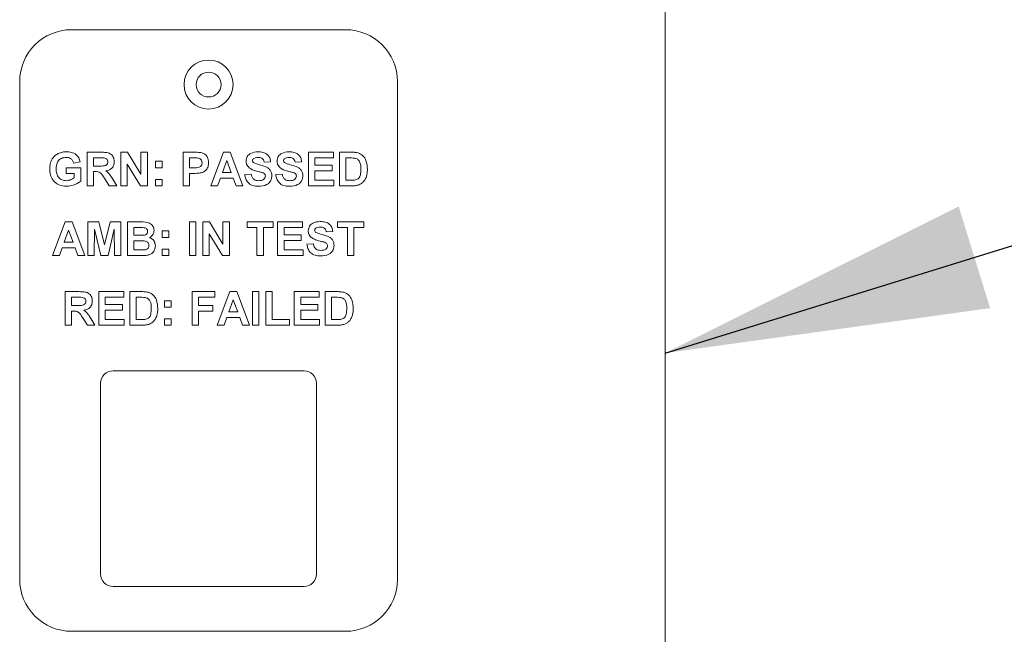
# Paper-space layout '3' of a CAD drawing. Header units: inches. Extents: x 1 to 109, y 1 to 85.
# Tile 88 of 109: x 57.59 to 59.56, y 52.27 to 53.5. Entities that reach past the tile are written whole.
import ezdxf

# ---------------------------------------------------------------- set-up
doc = ezdxf.new("R2010")
doc.units = ezdxf.units.IN
doc.header["$MEASUREMENT"] = 0
doc.styles.get("Standard").update_dxf_attribs({"font": 'GOTHIC.TTF'})
doc.dimstyles.new('SLDDIMSTYLE2', dxfattribs={"dimtxt": 0, "dimasz": 0.65, "dimexe": 0, "dimexo": 0.0625, "dimgap": 0, "dimtad": 0, "dimtih": 1, "dimtoh": 1, "dimdec": 0, "dimrnd": 1e-09, "dimzin": 0, "dimdsep": 46, "dimtxsty": 'STANDARD', "dimsah": 1, "dimcen": 0.09, "dimadec": 0, "dimazin": 0, "dimtfac": 0.65, "dimtdec": 0, "dimtofl": 0, "dimtmove": 0, "dimatfit": 3, "dimfxl": 1, "dimfrac": 2, "dimtolj": 1, "dimtzin": 0, "dimarcsym": 0})

psp = doc.layouts.new('3')

# ---------------------------------------------------------------- linework, layer by layer
at = {"color": 7, "linetype": 'Continuous', "lineweight": 15, "ltscale": 5}
for p, q in [((58.8821, 50.3595), (58.882, 55.1412)), ((58.2404, 53.4847), (57.6904, 53.4847)), ((57.5862, 53.3805), (57.5862, 52.3805)), ((58.3445, 52.3805), (58.3445, 53.3805)), ((57.7217, 53.1711), (57.7217, 53.2385)), ((57.7217, 53.2385), (57.7499, 53.2385)), ((57.7891, 53.2385), (57.8026, 53.2385)), ((57.7891, 53.1711), (57.7891, 53.2385)), ((57.8026, 53.2385), (57.8297, 53.1942)), ((57.8297, 53.1942), (57.8297, 53.2385)), ((57.8297, 53.2385), (57.8426, 53.2385)), ((57.8426, 53.2385), (57.8426, 53.1711)), ((57.9144, 53.2385), (57.9359, 53.2385)), ((57.9144, 53.1711), (57.9144, 53.2385)), ((57.9697, 53.1711), (57.9952, 53.2385)), ((57.9952, 53.2385), (58.0089, 53.2385)), ((58.0089, 53.2385), (58.0345, 53.1711)), ((58.1659, 53.1711), (58.1659, 53.2385)), ((58.1659, 53.2385), (58.216, 53.2385)), ((58.216, 53.2385), (58.216, 53.2272)), ((58.2281, 53.2385), (58.2528, 53.2385)), ((58.2281, 53.1711), (58.2281, 53.2385)), ((57.7078, 53.2195), (57.6949, 53.2169)), ((57.7456, 53.2272), (57.7346, 53.2272)), ((57.7346, 53.2272), (57.7346, 53.2108)), ((57.8287, 53.1711), (57.802, 53.2147)), ((57.802, 53.2147), (57.802, 53.1711)), ((57.8591, 53.2203), (57.872, 53.2203)), ((57.8591, 53.2074), (57.8591, 53.2203)), ((57.872, 53.2203), (57.872, 53.2074)), ((57.9273, 53.2272), (57.9273, 53.2074)), ((57.9342, 53.2272), (57.9273, 53.2272)), ((58.0021, 53.2221), (57.9933, 53.1979)), ((58.011, 53.1979), (58.0021, 53.2221)), ((58.0898, 53.2195), (58.0769, 53.2186)), ((58.152, 53.2195), (58.1391, 53.2186)), ((58.216, 53.2272), (58.1788, 53.2272)), ((58.1788, 53.2272), (58.1788, 53.2126)), ((58.2475, 53.2272), (58.2411, 53.2272)), ((58.2411, 53.2272), (58.2411, 53.1823)), ((57.6793, 53.1961), (57.6793, 53.2074)), ((57.6793, 53.2074), (57.7087, 53.2074)), ((57.6957, 53.1961), (57.6793, 53.1961)), ((57.6957, 53.1873), (57.6957, 53.1961)), ((57.7087, 53.2074), (57.7087, 53.1803)), ((57.7346, 53.2108), (57.7451, 53.2108)), ((57.7375, 53.1996), (57.7346, 53.1996)), ((57.7346, 53.1996), (57.7346, 53.1711)), ((57.872, 53.2074), (57.8591, 53.2074)), ((57.9273, 53.2074), (57.9351, 53.2074)), ((57.9362, 53.1961), (57.9273, 53.1961)), ((57.9273, 53.1961), (57.9273, 53.1711)), ((57.9933, 53.1979), (58.011, 53.1979)), ((58.038, 53.1935), (58.0509, 53.1944)), ((58.1002, 53.1935), (58.1132, 53.1944)), ((58.1788, 53.2126), (58.2134, 53.2126)), ((58.2134, 53.2013), (58.1788, 53.2013)), ((58.1788, 53.2013), (58.1788, 53.1823)), ((58.2134, 53.2126), (58.2134, 53.2013)), ((57.7661, 53.1711), (57.7565, 53.1864)), ((57.7731, 53.1844), (57.7813, 53.1711)), ((57.8591, 53.1711), (57.8591, 53.184)), ((57.8591, 53.184), (57.872, 53.184)), ((57.872, 53.184), (57.872, 53.1711)), ((57.9892, 53.1866), (57.9835, 53.1711)), ((58.0151, 53.1866), (57.9892, 53.1866)), ((58.0208, 53.1711), (58.0151, 53.1866)), ((58.1788, 53.1823), (58.2169, 53.1823)), ((58.2169, 53.1823), (58.2169, 53.1711)), ((58.2411, 53.1823), (58.2517, 53.1823)), ((57.7346, 53.1711), (57.7217, 53.1711)), ((57.7813, 53.1711), (57.7661, 53.1711)), ((57.802, 53.1711), (57.7891, 53.1711)), ((57.8426, 53.1711), (57.8287, 53.1711)), ((57.872, 53.1711), (57.8591, 53.1711)), ((57.9273, 53.1711), (57.9144, 53.1711)), ((57.9835, 53.1711), (57.9697, 53.1711)), ((58.0345, 53.1711), (58.0208, 53.1711)), ((58.2169, 53.1711), (58.1659, 53.1711)), ((58.2535, 53.1711), (58.2281, 53.1711)), ((57.6521, 53.0311), (57.6776, 53.0985)), ((57.6776, 53.0985), (57.6913, 53.0985)), ((57.6913, 53.0985), (57.7169, 53.0311)), ((57.723, 53.0311), (57.723, 53.0985)), ((57.723, 53.0985), (57.7449, 53.0985)), ((57.7449, 53.0985), (57.7562, 53.0525)), ((57.7562, 53.0525), (57.7676, 53.0985)), ((57.7676, 53.0985), (57.7895, 53.0985)), ((57.7895, 53.0985), (57.7895, 53.0311)), ((57.8025, 53.0985), (57.8296, 53.0985)), ((57.8025, 53.0311), (57.8025, 53.0985)), ((57.9269, 53.0311), (57.9269, 53.0985)), ((57.9269, 53.0985), (57.9399, 53.0985)), ((57.9399, 53.0985), (57.9399, 53.0311)), ((57.9537, 53.0311), (57.9537, 53.0985)), ((57.9537, 53.0985), (57.9672, 53.0985)), ((57.9672, 53.0985), (57.9943, 53.0542)), ((57.9943, 53.0542), (57.9943, 53.0985)), ((57.9943, 53.0985), (58.0073, 53.0985)), ((58.0073, 53.0985), (58.0073, 53.0311)), ((58.0427, 53.0985), (58.0954, 53.0985)), ((58.0427, 53.0873), (58.0427, 53.0985)), ((58.0954, 53.0985), (58.0954, 53.0873)), ((58.1041, 53.0311), (58.1041, 53.0985)), ((58.1041, 53.0985), (58.1542, 53.0985)), ((58.1542, 53.0985), (58.1542, 53.0873)), ((58.2242, 53.0873), (58.2242, 53.0985)), ((58.2242, 53.0985), (58.2769, 53.0985)), ((58.2769, 53.0985), (58.2769, 53.0873)), ((57.6845, 53.0821), (57.6757, 53.0579)), ((57.6934, 53.0579), (57.6845, 53.0821)), ((57.7363, 53.0842), (57.7359, 53.0311)), ((57.749, 53.0311), (57.7363, 53.0842)), ((57.7761, 53.0842), (57.7635, 53.0311)), ((57.7765, 53.0311), (57.7761, 53.0842)), ((57.8236, 53.0873), (57.8154, 53.0873)), ((57.8154, 53.0873), (57.8154, 53.0717)), ((57.8725, 53.0804), (57.8854, 53.0804)), ((57.8725, 53.0674), (57.8725, 53.0804)), ((57.8854, 53.0804), (57.8854, 53.0674)), ((58.0626, 53.0873), (58.0427, 53.0873)), ((58.0626, 53.0311), (58.0626, 53.0873)), ((58.0954, 53.0873), (58.0756, 53.0873)), ((58.0756, 53.0873), (58.0756, 53.0311)), ((58.1542, 53.0873), (58.117, 53.0873)), ((58.117, 53.0873), (58.117, 53.0726)), ((58.2147, 53.0795), (58.2017, 53.0786)), ((58.2441, 53.0873), (58.2242, 53.0873)), ((58.2441, 53.0311), (58.2441, 53.0873)), ((58.257, 53.0873), (58.257, 53.0311)), ((58.2769, 53.0873), (58.257, 53.0873)), ((57.6757, 53.0579), (57.6934, 53.0579)), ((57.8154, 53.0717), (57.8248, 53.0717)), ((57.827, 53.0605), (57.8154, 53.0605)), ((57.8154, 53.0605), (57.8154, 53.0423)), ((57.8854, 53.0674), (57.8725, 53.0674)), ((57.9933, 53.0311), (57.9667, 53.0747)), ((57.9667, 53.0747), (57.9667, 53.0311)), ((58.117, 53.0726), (58.1516, 53.0726)), ((58.1516, 53.0613), (58.117, 53.0613)), ((58.117, 53.0613), (58.117, 53.0423)), ((58.1516, 53.0726), (58.1516, 53.0613)), ((57.6716, 53.0467), (57.6659, 53.0311)), ((57.6975, 53.0467), (57.6716, 53.0467)), ((57.7032, 53.0311), (57.6975, 53.0467)), ((57.8154, 53.0423), (57.8287, 53.0423)), ((57.8725, 53.0441), (57.8854, 53.0441)), ((57.8725, 53.0311), (57.8725, 53.0441)), ((57.8854, 53.0441), (57.8854, 53.0311)), ((58.117, 53.0423), (58.1551, 53.0423)), ((58.1551, 53.0423), (58.1551, 53.0311)), ((58.1628, 53.0536), (58.1758, 53.0544)), ((57.6659, 53.0311), (57.6521, 53.0311)), ((57.7169, 53.0311), (57.7032, 53.0311)), ((57.7359, 53.0311), (57.723, 53.0311)), ((57.7635, 53.0311), (57.749, 53.0311)), ((57.7895, 53.0311), (57.7765, 53.0311)), ((57.8253, 53.0311), (57.8025, 53.0311)), ((57.8854, 53.0311), (57.8725, 53.0311)), ((57.9399, 53.0311), (57.9269, 53.0311)), ((57.9667, 53.0311), (57.9537, 53.0311)), ((58.0073, 53.0311), (57.9933, 53.0311)), ((58.0756, 53.0311), (58.0626, 53.0311)), ((58.1551, 53.0311), (58.1041, 53.0311)), ((58.257, 53.0311), (58.2441, 53.0311)), ((57.6776, 52.8911), (57.6776, 52.9585)), ((57.6776, 52.9585), (57.7059, 52.9585)), ((57.745, 52.8911), (57.745, 52.9585)), ((57.745, 52.9585), (57.7951, 52.9585)), ((57.7951, 52.9585), (57.7951, 52.9473)), ((57.8072, 52.9585), (57.8319, 52.9585)), ((57.8072, 52.8911), (57.8072, 52.9585)), ((57.9325, 52.8911), (57.9325, 52.9585)), ((57.9325, 52.9585), (57.9783, 52.9585)), ((57.9783, 52.9585), (57.9783, 52.9473)), ((57.9827, 52.8911), (58.0081, 52.9585)), ((58.0081, 52.9585), (58.0219, 52.9585)), ((58.0219, 52.9585), (58.0475, 52.8911)), ((58.0535, 52.8911), (58.0535, 52.9585)), ((58.0535, 52.9585), (58.0665, 52.9585)), ((58.0665, 52.9585), (58.0665, 52.8911)), ((58.0803, 52.8911), (58.0803, 52.9585)), ((58.0803, 52.9585), (58.0933, 52.9585)), ((58.0933, 52.9585), (58.0933, 52.9024)), ((58.1374, 52.8911), (58.1374, 52.9585)), ((58.1374, 52.9585), (58.1875, 52.9585)), ((58.1875, 52.9585), (58.1875, 52.9473)), ((58.1996, 52.9585), (58.2243, 52.9585)), ((58.1996, 52.8911), (58.1996, 52.9585)), ((57.7016, 52.9473), (57.6905, 52.9473)), ((57.6905, 52.9473), (57.6905, 52.9309)), ((57.7951, 52.9473), (57.758, 52.9473)), ((57.758, 52.9473), (57.758, 52.9326)), ((57.8266, 52.9473), (57.8202, 52.9473)), ((57.8202, 52.9473), (57.8202, 52.9024)), ((57.8772, 52.9274), (57.8772, 52.9404)), ((57.8772, 52.9404), (57.8902, 52.9404)), ((57.8902, 52.9404), (57.8902, 52.9274)), ((57.9783, 52.9473), (57.9455, 52.9473)), ((57.9455, 52.9473), (57.9455, 52.9309)), ((58.0151, 52.9421), (58.0062, 52.9179)), ((58.0239, 52.9179), (58.0151, 52.9421)), ((58.1503, 52.9473), (58.1503, 52.9326)), ((58.1875, 52.9473), (58.1503, 52.9473)), ((58.219, 52.9473), (58.2125, 52.9473)), ((58.2125, 52.9473), (58.2125, 52.9024)), ((57.6905, 52.9309), (57.701, 52.9309)), ((57.6934, 52.9196), (57.6905, 52.9196)), ((57.6905, 52.9196), (57.6905, 52.8911)), ((57.758, 52.9326), (57.7925, 52.9326)), ((57.7925, 52.9214), (57.758, 52.9214)), ((57.758, 52.9214), (57.758, 52.9024)), ((57.7925, 52.9326), (57.7925, 52.9214)), ((57.8902, 52.9274), (57.8772, 52.9274)), ((57.9455, 52.9309), (57.974, 52.9309)), ((57.974, 52.9196), (57.9455, 52.9196)), ((57.9455, 52.9196), (57.9455, 52.8911)), ((57.974, 52.9309), (57.974, 52.9196)), ((58.0062, 52.9179), (58.0239, 52.9179)), ((58.1503, 52.9326), (58.1849, 52.9326)), ((58.1849, 52.9214), (58.1503, 52.9214)), ((58.1503, 52.9214), (58.1503, 52.9024)), ((58.1849, 52.9326), (58.1849, 52.9214)), ((57.7221, 52.8911), (57.7125, 52.9064)), ((57.729, 52.9045), (57.7372, 52.8911)), ((57.758, 52.9024), (57.796, 52.9024)), ((57.796, 52.9024), (57.796, 52.8911)), ((57.8202, 52.9024), (57.8308, 52.9024)), ((57.8772, 52.8911), (57.8772, 52.9041)), ((57.8772, 52.9041), (57.8902, 52.9041)), ((57.8902, 52.9041), (57.8902, 52.8911)), ((58.0022, 52.9067), (57.9965, 52.8911)), ((58.028, 52.9067), (58.0022, 52.9067)), ((58.0337, 52.8911), (58.028, 52.9067)), ((58.0933, 52.9024), (58.1278, 52.9024)), ((58.1278, 52.9024), (58.1278, 52.8911)), ((58.1503, 52.9024), (58.1883, 52.9024)), ((58.1883, 52.9024), (58.1883, 52.8911)), ((58.2125, 52.9024), (58.2232, 52.9024)), ((57.6905, 52.8911), (57.6776, 52.8911)), ((57.7372, 52.8911), (57.7221, 52.8911)), ((57.796, 52.8911), (57.745, 52.8911)), ((57.8327, 52.8911), (57.8072, 52.8911)), ((57.8902, 52.8911), (57.8772, 52.8911)), ((57.9455, 52.8911), (57.9325, 52.8911)), ((57.9965, 52.8911), (57.9827, 52.8911)), ((58.0475, 52.8911), (58.0337, 52.8911)), ((58.0665, 52.8911), (58.0535, 52.8911)), ((58.1278, 52.8911), (58.0803, 52.8911)), ((58.1883, 52.8911), (58.1374, 52.8911)), ((58.225, 52.8911), (58.1996, 52.8911)), ((58.157, 52.7996), (57.7737, 52.7996)), ((57.7487, 52.7746), (57.7487, 52.3912)), ((58.182, 52.3912), (58.182, 52.7746)), ((57.7737, 52.3662), (58.157, 52.3662)), ((57.6904, 52.2764), (58.2404, 52.2764))]:
    psp.add_line(p, q, dxfattribs=at)
at = {"color": 7, "linetype": 'Continuous', "lineweight": 15, "ltscale": 25}
for radius in [0.0492, 0.025]:
    psp.add_circle((57.9654, 53.3745), radius, dxfattribs=at)
for centre, radius, start, end in [((57.6904, 53.3805), 0.1042, 90.0008, 180.0004), ((58.2404, 53.3805), 0.1042, 0.0008, 90.0008), ((57.7737, 52.7746), 0.025, 90.0004, 180.0004), ((58.157, 52.7746), 0.025, 0.0004, 90.0004), ((57.7737, 52.3912), 0.025, 180.0004, 270.0004), ((58.157, 52.3912), 0.025, 270.0004, 0.0004), ((57.6904, 52.3805), 0.1042, 180.0004, 270.0008), ((58.2404, 52.3805), 0.1042, 270.0008, 0.0008)]:
    psp.add_arc(centre, radius, start, end, dxfattribs=at)
at = {"color": 7, "linetype": 'Continuous', "lineweight": 15, "ltscale": 5}
for points, knots in [([(57.6465, 53.205), (57.6467, 53.2085), (57.6471, 53.2155), (57.6509, 53.2246), (57.6565, 53.2317), (57.6612, 53.2346), (57.6636, 53.236)], [0, 0, 0, 0, 0.280148, 0.5599794, 0.7799563, 1, 1, 1, 1]), ([(57.6636, 53.236), (57.6664, 53.2371), (57.6716, 53.2391), (57.6771, 53.2393), (57.6795, 53.2393)], [0, 0, 0, 0, 0.559259, 1, 1, 1, 1]), ([(57.6795, 53.2393), (57.6831, 53.2392), (57.6901, 53.2388), (57.6993, 53.2346), (57.7054, 53.2275), (57.707, 53.2221), (57.7078, 53.2195)], [0, 0, 0, 0, 0.280676, 0.559864, 0.779763, 1, 1, 1, 1]), ([(57.7499, 53.2385), (57.753, 53.2384), (57.7591, 53.2383), (57.7669, 53.2367), (57.7717, 53.2327), (57.7752, 53.2275), (57.7757, 53.2229), (57.7761, 53.2198)], [0, 0, 0, 0, 0.251132, 0.500533, 0.625736, 0.751042, 1, 1, 1, 1]), ([(57.9359, 53.2385), (57.9389, 53.2385), (57.9443, 53.2385), (57.9496, 53.2378), (57.9519, 53.2375)], [0, 0, 0, 0, 0.560333, 1, 1, 1, 1]), ([(57.9519, 53.2375), (57.9542, 53.2365), (57.9587, 53.2347), (57.9644, 53.2277), (57.965, 53.2214), (57.9654, 53.2176)], [0, 0, 0, 0, 0.28008, 0.560807, 1, 1, 1, 1]), ([(58.0406, 53.2207), (58.0411, 53.2239), (58.0421, 53.2303), (58.0512, 53.2383), (58.0595, 53.239), (58.0646, 53.2393)], [0, 0, 0, 0, 0.279736, 0.559369, 1, 1, 1, 1]), ([(58.0646, 53.2393), (58.068, 53.2392), (58.0747, 53.2389), (58.0835, 53.2347), (58.0889, 53.2274), (58.0895, 53.2221), (58.0898, 53.2195)], [0, 0, 0, 0, 0.281008, 0.560087, 0.779811, 1, 1, 1, 1]), ([(58.1028, 53.2207), (58.1033, 53.2239), (58.1043, 53.2303), (58.1135, 53.2383), (58.1217, 53.239), (58.1268, 53.2393)], [0, 0, 0, 0, 0.279751, 0.559351, 1, 1, 1, 1]), ([(58.1268, 53.2393), (58.1302, 53.2392), (58.1369, 53.2389), (58.1457, 53.2347), (58.1511, 53.2274), (58.1517, 53.2221), (58.152, 53.2195)], [0, 0, 0, 0, 0.281013, 0.560117, 0.779842, 1, 1, 1, 1]), ([(58.2528, 53.2385), (58.2552, 53.2385), (58.2595, 53.2384), (58.2637, 53.2376), (58.2656, 53.2372)], [0, 0, 0, 0, 0.5602781, 1, 1, 1, 1]), ([(58.2656, 53.2372), (58.2691, 53.2356), (58.276, 53.2323), (58.2833, 53.22), (58.2839, 53.2101), (58.2843, 53.2041)], [0, 0, 0, 0, 0.279087, 0.559348, 1, 1, 1, 1]), ([(57.6793, 53.2281), (57.6761, 53.2278), (57.6697, 53.2272), (57.6627, 53.2209), (57.6598, 53.2131), (57.6595, 53.2081), (57.6594, 53.2056)], [0, 0, 0, 0, 0.279818, 0.558339, 0.778826, 1, 1, 1, 1]), ([(57.6949, 53.2169), (57.6942, 53.2187), (57.6928, 53.2223), (57.6886, 53.226), (57.6839, 53.2279), (57.6809, 53.228), (57.6793, 53.2281)], [0, 0, 0, 0, 0.279819, 0.559266, 0.779477, 1, 1, 1, 1]), ([(57.7451, 53.2108), (57.7489, 53.2107), (57.7536, 53.2105), (57.7592, 53.212), (57.7615, 53.2138), (57.763, 53.2163), (57.7631, 53.2183), (57.7631, 53.2192)], [0, 0, 0, 0, 0.500908, 0.625688, 0.750343, 0.875022, 1, 1, 1, 1]), ([(57.7559, 53.227), (57.754, 53.2271), (57.7506, 53.2273), (57.7472, 53.2272), (57.7456, 53.2272)], [0, 0, 0, 0, 0.559886, 1, 1, 1, 1]), ([(57.7631, 53.2192), (57.763, 53.2203), (57.7629, 53.2225), (57.7604, 53.2258), (57.7576, 53.2266), (57.7559, 53.227)], [0, 0, 0, 0, 0.281037, 0.561301, 1, 1, 1, 1]), ([(57.7761, 53.2198), (57.7759, 53.2172), (57.7754, 53.212), (57.7711, 53.2059), (57.7652, 53.2025), (57.7612, 53.2017), (57.7592, 53.2013)], [0, 0, 0, 0, 0.279955, 0.558963, 0.779168, 1, 1, 1, 1]), ([(57.9444, 53.2268), (57.9425, 53.2269), (57.9391, 53.2273), (57.9357, 53.2272), (57.9342, 53.2272)], [0, 0, 0, 0, 0.5598786, 1, 1, 1, 1]), ([(57.9351, 53.2074), (57.939, 53.2072), (57.9439, 53.207), (57.949, 53.2098), (57.951, 53.2119), (57.9522, 53.2145), (57.9523, 53.2164), (57.9524, 53.2174)], [0, 0, 0, 0, 0.499676, 0.624843, 0.749826, 0.874899, 1, 1, 1, 1]), ([(57.9524, 53.2174), (57.9523, 53.2186), (57.9521, 53.2212), (57.95, 53.2241), (57.9473, 53.226), (57.9454, 53.2265), (57.9444, 53.2268)], [0, 0, 0, 0, 0.279883, 0.559021, 0.779394, 1, 1, 1, 1]), ([(57.9654, 53.2176), (57.9652, 53.215), (57.9649, 53.2098), (57.9612, 53.2034), (57.9561, 53.1991), (57.9523, 53.1978), (57.9503, 53.1971)], [0, 0, 0, 0, 0.28029, 0.559875, 0.779927, 1, 1, 1, 1]), ([(58.0468, 53.2073), (58.0448, 53.2094), (58.0412, 53.2133), (58.0408, 53.2184), (58.0406, 53.2207)], [0, 0, 0, 0, 0.559269, 1, 1, 1, 1]), ([(58.0556, 53.2257), (58.055, 53.2251), (58.0537, 53.224), (58.0536, 53.2223), (58.0535, 53.2216)], [0, 0, 0, 0, 0.558822, 1, 1, 1, 1]), ([(58.0535, 53.2216), (58.0536, 53.2208), (58.0539, 53.2192), (58.055, 53.2181), (58.0555, 53.2176)], [0, 0, 0, 0, 0.558359, 1, 1, 1, 1]), ([(58.0555, 53.2176), (58.0594, 53.2161), (58.067, 53.213), (58.0772, 53.2109), (58.0848, 53.2073), (58.0893, 53.2029), (58.0921, 53.1971), (58.0923, 53.193), (58.0924, 53.1909)], [0, 0, 0, 0, 0.2494252, 0.5000464, 0.6251949, 0.7501371, 0.874915, 1, 1, 1, 1]), ([(58.0647, 53.2281), (58.0629, 53.2281), (58.0597, 53.228), (58.0569, 53.2264), (58.0556, 53.2257)], [0, 0, 0, 0, 0.56048, 1, 1, 1, 1]), ([(58.0769, 53.2186), (58.0765, 53.2202), (58.0758, 53.2233), (58.0716, 53.2278), (58.0673, 53.228), (58.0647, 53.2281)], [0, 0, 0, 0, 0.281509, 0.560293, 1, 1, 1, 1]), ([(58.109, 53.2073), (58.107, 53.2094), (58.1035, 53.2133), (58.103, 53.2184), (58.1028, 53.2207)], [0, 0, 0, 0, 0.559285, 1, 1, 1, 1]), ([(58.1179, 53.2257), (58.1172, 53.2251), (58.116, 53.224), (58.1158, 53.2223), (58.1157, 53.2216)], [0, 0, 0, 0, 0.5587094, 1, 1, 1, 1]), ([(58.1157, 53.2216), (58.1159, 53.2208), (58.1161, 53.2192), (58.1172, 53.2181), (58.1177, 53.2176)], [0, 0, 0, 0, 0.558461, 1, 1, 1, 1]), ([(58.1177, 53.2176), (58.1216, 53.2161), (58.1293, 53.213), (58.1394, 53.2109), (58.147, 53.2073), (58.1515, 53.2029), (58.1543, 53.1971), (58.1545, 53.193), (58.1546, 53.1909)], [0, 0, 0, 0, 0.249425, 0.500059, 0.625207, 0.750149, 0.874918, 1, 1, 1, 1]), ([(58.127, 53.2281), (58.1252, 53.2281), (58.1219, 53.228), (58.1191, 53.2264), (58.1179, 53.2257)], [0, 0, 0, 0, 0.560549, 1, 1, 1, 1]), ([(58.1391, 53.2186), (58.1387, 53.2202), (58.138, 53.2233), (58.1338, 53.2278), (58.1296, 53.228), (58.127, 53.2281)], [0, 0, 0, 0, 0.281512, 0.560316, 1, 1, 1, 1]), ([(58.2592, 53.2266), (58.257, 53.2268), (58.2531, 53.2273), (58.2492, 53.2273), (58.2475, 53.2272)], [0, 0, 0, 0, 0.559723, 1, 1, 1, 1]), ([(58.2713, 53.2048), (58.2712, 53.21), (58.271, 53.2173), (58.265, 53.2248), (58.2611, 53.226), (58.2592, 53.2266)], [0, 0, 0, 0, 0.559411, 0.779517, 1, 1, 1, 1]), ([(57.6802, 53.1702), (57.6751, 53.1707), (57.6649, 53.1716), (57.653, 53.1808), (57.6474, 53.193), (57.6468, 53.201), (57.6465, 53.205)], [0, 0, 0, 0, 0.280092, 0.558744, 0.779188, 1, 1, 1, 1]), ([(57.6594, 53.2056), (57.6596, 53.2022), (57.6599, 53.1956), (57.6642, 53.1871), (57.6715, 53.1821), (57.6767, 53.1817), (57.6793, 53.1814)], [0, 0, 0, 0, 0.281039, 0.560022, 0.779768, 1, 1, 1, 1]), ([(57.7565, 53.1864), (57.7541, 53.1905), (57.7507, 53.1961), (57.743, 53.1996), (57.7393, 53.1996), (57.7375, 53.1996)], [0, 0, 0, 0, 0.560986, 0.779315, 1, 1, 1, 1]), ([(57.7592, 53.2013), (57.7624, 53.1986), (57.7681, 53.1938), (57.7716, 53.1873), (57.7731, 53.1844)], [0, 0, 0, 0, 0.558186, 1, 1, 1, 1]), ([(57.9503, 53.1971), (57.9477, 53.1968), (57.943, 53.1961), (57.9383, 53.1961), (57.9362, 53.1961)], [0, 0, 0, 0, 0.559831, 1, 1, 1, 1]), ([(58.0622, 53.2007), (58.0591, 53.2014), (58.0536, 53.2028), (58.0489, 53.2059), (58.0468, 53.2073)], [0, 0, 0, 0, 0.560759, 1, 1, 1, 1]), ([(58.0509, 53.1944), (58.0514, 53.1924), (58.0524, 53.1884), (58.0561, 53.1838), (58.0611, 53.1817), (58.0643, 53.1815), (58.0659, 53.1814)], [0, 0, 0, 0, 0.280594, 0.559115, 0.779254, 1, 1, 1, 1]), ([(58.0731, 53.1977), (58.0711, 53.1983), (58.0675, 53.1994), (58.0638, 53.2003), (58.0622, 53.2007)], [0, 0, 0, 0, 0.559947, 1, 1, 1, 1]), ([(58.0794, 53.1907), (58.0793, 53.1917), (58.0792, 53.1936), (58.0768, 53.1963), (58.0745, 53.1972), (58.0731, 53.1977)], [0, 0, 0, 0, 0.279748, 0.559022, 1, 1, 1, 1]), ([(58.1244, 53.2007), (58.1213, 53.2014), (58.1158, 53.2028), (58.1111, 53.2059), (58.109, 53.2073)], [0, 0, 0, 0, 0.560783, 1, 1, 1, 1]), ([(58.1132, 53.1944), (58.1136, 53.1924), (58.1146, 53.1884), (58.1184, 53.1838), (58.1233, 53.1817), (58.1266, 53.1815), (58.1282, 53.1814)], [0, 0, 0, 0, 0.280583, 0.55917, 0.779252, 1, 1, 1, 1]), ([(58.1354, 53.1977), (58.1333, 53.1983), (58.1297, 53.1994), (58.126, 53.2003), (58.1244, 53.2007)], [0, 0, 0, 0, 0.55991, 1, 1, 1, 1]), ([(58.1417, 53.1907), (58.1416, 53.1917), (58.1414, 53.1936), (58.139, 53.1963), (58.1367, 53.1972), (58.1354, 53.1977)], [0, 0, 0, 0, 0.279811, 0.559115, 1, 1, 1, 1]), ([(58.2604, 53.183), (58.2628, 53.1839), (58.2676, 53.1857), (58.271, 53.1946), (58.2712, 53.2009), (58.2713, 53.2048)], [0, 0, 0, 0, 0.27817, 0.558022, 1, 1, 1, 1]), ([(58.2843, 53.2041), (58.2842, 53.2014), (58.2841, 53.1965), (58.2828, 53.1919), (58.2822, 53.1898)], [0, 0, 0, 0, 0.560093, 1, 1, 1, 1]), ([(57.6793, 53.1814), (57.6826, 53.1819), (57.6886, 53.1826), (57.6935, 53.1859), (57.6957, 53.1873)], [0, 0, 0, 0, 0.559073, 1, 1, 1, 1]), ([(57.7087, 53.1803), (57.7038, 53.1771), (57.6951, 53.1714), (57.6848, 53.1706), (57.6802, 53.1702)], [0, 0, 0, 0, 0.5589411, 1, 1, 1, 1]), ([(58.0656, 53.1702), (58.0618, 53.1704), (58.0542, 53.1708), (58.0447, 53.1763), (58.0395, 53.1848), (58.0385, 53.1906), (58.038, 53.1935)], [0, 0, 0, 0, 0.28071, 0.559336, 0.779311, 1, 1, 1, 1]), ([(58.0924, 53.1909), (58.0922, 53.1885), (58.0916, 53.1838), (58.0878, 53.1775), (58.0795, 53.1711), (58.0713, 53.1706), (58.0656, 53.1702)], [0, 0, 0, 0, 0.186974, 0.374018, 0.560967, 1, 1, 1, 1]), ([(58.0659, 53.1814), (58.0677, 53.1815), (58.0711, 53.1816), (58.0756, 53.1835), (58.0788, 53.1867), (58.0792, 53.1894), (58.0794, 53.1907)], [0, 0, 0, 0, 0.281242, 0.561026, 0.781109, 1, 1, 1, 1]), ([(58.1278, 53.1702), (58.124, 53.1704), (58.1165, 53.1708), (58.1069, 53.1763), (58.1017, 53.1848), (58.1007, 53.1906), (58.1002, 53.1935)], [0, 0, 0, 0, 0.28071, 0.559349, 0.779311, 1, 1, 1, 1]), ([(58.1546, 53.1909), (58.1544, 53.1885), (58.1539, 53.1838), (58.1501, 53.1775), (58.1417, 53.1711), (58.1335, 53.1706), (58.1278, 53.1702)], [0, 0, 0, 0, 0.186968, 0.373995, 0.560954, 1, 1, 1, 1]), ([(58.1282, 53.1814), (58.1299, 53.1815), (58.1333, 53.1817), (58.1378, 53.1835), (58.141, 53.1867), (58.1415, 53.1894), (58.1417, 53.1907)], [0, 0, 0, 0, 0.2812376, 0.5609961, 0.7811122, 1, 1, 1, 1]), ([(58.2517, 53.1823), (58.2533, 53.1823), (58.2562, 53.1823), (58.2591, 53.1828), (58.2604, 53.183)], [0, 0, 0, 0, 0.560167, 1, 1, 1, 1]), ([(58.275, 53.1779), (58.2734, 53.1766), (58.2705, 53.1743), (58.2671, 53.173), (58.2655, 53.1725)], [0, 0, 0, 0, 0.559411, 1, 1, 1, 1]), ([(58.2822, 53.1898), (58.2813, 53.1873), (58.2795, 53.1829), (58.2764, 53.1794), (58.275, 53.1779)], [0, 0, 0, 0, 0.5600163, 1, 1, 1, 1]), ([(58.2655, 53.1725), (58.2633, 53.172), (58.2594, 53.1711), (58.2553, 53.1711), (58.2535, 53.1711)], [0, 0, 0, 0, 0.559532, 1, 1, 1, 1]), ([(57.8296, 53.0985), (57.8358, 53.0987), (57.8451, 53.0989), (57.8531, 53.0914), (57.8557, 53.086), (57.8559, 53.083), (57.856, 53.0815)], [0, 0, 0, 0, 0.499363, 0.748642, 0.874275, 1, 1, 1, 1]), ([(58.1654, 53.0808), (58.166, 53.0839), (58.167, 53.0903), (58.1761, 53.0984), (58.1844, 53.099), (58.1895, 53.0994)], [0, 0, 0, 0, 0.279747, 0.559385, 1, 1, 1, 1]), ([(58.1895, 53.0994), (58.1928, 53.0992), (58.1996, 53.0989), (58.2084, 53.0947), (58.2137, 53.0875), (58.2144, 53.0822), (58.2147, 53.0795)], [0, 0, 0, 0, 0.28103, 0.5601, 0.779818, 1, 1, 1, 1]), ([(57.8359, 53.087), (57.8336, 53.0871), (57.8295, 53.0873), (57.8254, 53.0873), (57.8236, 53.0873)], [0, 0, 0, 0, 0.559898, 1, 1, 1, 1]), ([(57.8352, 53.0719), (57.8363, 53.0721), (57.8386, 53.0725), (57.8413, 53.0743), (57.8429, 53.0769), (57.843, 53.0787), (57.8431, 53.0796)], [0, 0, 0, 0, 0.280468, 0.559908, 0.779749, 1, 1, 1, 1]), ([(57.8431, 53.0796), (57.843, 53.0807), (57.8428, 53.0828), (57.8403, 53.0861), (57.8376, 53.0867), (57.8359, 53.087)], [0, 0, 0, 0, 0.2810669, 0.5610861, 1, 1, 1, 1]), ([(57.856, 53.0815), (57.8559, 53.0799), (57.8556, 53.0765), (57.8528, 53.0709), (57.8492, 53.0684), (57.8469, 53.0669)], [0, 0, 0, 0, 0.280903, 0.561847, 1, 1, 1, 1]), ([(58.1717, 53.0673), (58.1697, 53.0695), (58.1661, 53.0733), (58.1657, 53.0785), (58.1654, 53.0808)], [0, 0, 0, 0, 0.559262, 1, 1, 1, 1]), ([(58.1805, 53.0857), (58.1798, 53.0851), (58.1786, 53.084), (58.1785, 53.0824), (58.1784, 53.0817)], [0, 0, 0, 0, 0.5587094, 1, 1, 1, 1]), ([(58.1784, 53.0817), (58.1785, 53.0808), (58.1788, 53.0792), (58.1799, 53.0781), (58.1804, 53.0776)], [0, 0, 0, 0, 0.558359, 1, 1, 1, 1]), ([(58.1804, 53.0776), (58.1842, 53.0761), (58.1919, 53.073), (58.2021, 53.0709), (58.2097, 53.0673), (58.2142, 53.0629), (58.217, 53.0572), (58.2172, 53.053), (58.2173, 53.0509)], [0, 0, 0, 0, 0.249406, 0.500039, 0.625196, 0.750138, 0.874916, 1, 1, 1, 1]), ([(58.1896, 53.0881), (58.1878, 53.0881), (58.1846, 53.088), (58.1818, 53.0864), (58.1805, 53.0857)], [0, 0, 0, 0, 0.560504, 1, 1, 1, 1]), ([(58.2017, 53.0786), (58.2014, 53.0802), (58.2007, 53.0834), (58.1965, 53.0878), (58.1922, 53.088), (58.1896, 53.0881)], [0, 0, 0, 0, 0.281559, 0.560299, 1, 1, 1, 1]), ([(57.8248, 53.0717), (57.8268, 53.0717), (57.8302, 53.0717), (57.8337, 53.0719), (57.8352, 53.0719)], [0, 0, 0, 0, 0.56004, 1, 1, 1, 1]), ([(57.8457, 53.0512), (57.8456, 53.0522), (57.8455, 53.0542), (57.844, 53.0569), (57.8417, 53.0588), (57.836, 53.0608), (57.831, 53.0606), (57.827, 53.0605)], [0, 0, 0, 0, 0.124969, 0.24973, 0.374457, 0.499434, 1, 1, 1, 1]), ([(57.8469, 53.0669), (57.8488, 53.0662), (57.8525, 53.0646), (57.8575, 53.059), (57.8582, 53.0538), (57.8586, 53.0506)], [0, 0, 0, 0, 0.281015, 0.561615, 1, 1, 1, 1]), ([(58.1871, 53.0607), (58.184, 53.0615), (58.1785, 53.0629), (58.1737, 53.066), (58.1717, 53.0673)], [0, 0, 0, 0, 0.560783, 1, 1, 1, 1]), ([(58.198, 53.0578), (58.196, 53.0584), (58.1924, 53.0594), (58.1887, 53.0603), (58.1871, 53.0607)], [0, 0, 0, 0, 0.559947, 1, 1, 1, 1]), ([(58.2043, 53.0508), (58.2042, 53.0517), (58.204, 53.0536), (58.2017, 53.0563), (58.1994, 53.0572), (58.198, 53.0578)], [0, 0, 0, 0, 0.279739, 0.55908, 1, 1, 1, 1]), ([(57.8287, 53.0423), (57.8305, 53.0423), (57.8338, 53.0423), (57.837, 53.0426), (57.8385, 53.0428)], [0, 0, 0, 0, 0.560181, 1, 1, 1, 1]), ([(57.8385, 53.0428), (57.8396, 53.043), (57.8418, 53.0436), (57.8442, 53.0458), (57.8455, 53.0485), (57.8456, 53.0503), (57.8457, 53.0512)], [0, 0, 0, 0, 0.28008, 0.559405, 0.779498, 1, 1, 1, 1]), ([(57.8586, 53.0506), (57.8583, 53.048), (57.8577, 53.0428), (57.8535, 53.0365), (57.8478, 53.0326), (57.8437, 53.0319), (57.8416, 53.0316)], [0, 0, 0, 0, 0.279779, 0.559451, 0.77944, 1, 1, 1, 1]), ([(58.1905, 53.0302), (58.1867, 53.0304), (58.1791, 53.0308), (58.1696, 53.0363), (58.1644, 53.0448), (58.1634, 53.0506), (58.1628, 53.0536)], [0, 0, 0, 0, 0.2807067, 0.5593417, 0.7793137, 1, 1, 1, 1]), ([(58.1758, 53.0544), (58.1763, 53.0524), (58.1772, 53.0484), (58.181, 53.0438), (58.186, 53.0417), (58.1892, 53.0416), (58.1908, 53.0415)], [0, 0, 0, 0, 0.280566, 0.559137, 0.779265, 1, 1, 1, 1]), ([(58.2173, 53.0509), (58.217, 53.0485), (58.2165, 53.0438), (58.2127, 53.0376), (58.2044, 53.0311), (58.1962, 53.0306), (58.1905, 53.0302)], [0, 0, 0, 0, 0.186949, 0.374016, 0.560966, 1, 1, 1, 1]), ([(58.1908, 53.0415), (58.1925, 53.0415), (58.196, 53.0417), (58.2004, 53.0435), (58.2037, 53.0468), (58.2041, 53.0494), (58.2043, 53.0508)], [0, 0, 0, 0, 0.281242, 0.561026, 0.781109, 1, 1, 1, 1]), ([(57.8416, 53.0316), (57.8386, 53.0314), (57.8331, 53.0311), (57.8277, 53.0311), (57.8253, 53.0311)], [0, 0, 0, 0, 0.559936, 1, 1, 1, 1]), ([(57.7059, 52.9585), (57.7089, 52.9585), (57.715, 52.9584), (57.7228, 52.9568), (57.7276, 52.9527), (57.7311, 52.9476), (57.7317, 52.9429), (57.732, 52.9399)], [0, 0, 0, 0, 0.251155, 0.500537, 0.625739, 0.751044, 1, 1, 1, 1]), ([(57.8319, 52.9585), (57.8343, 52.9585), (57.8386, 52.9585), (57.8429, 52.9576), (57.8447, 52.9573)], [0, 0, 0, 0, 0.560194, 1, 1, 1, 1]), ([(57.8447, 52.9573), (57.8482, 52.9556), (57.8552, 52.9523), (57.8624, 52.94), (57.863, 52.9302), (57.8634, 52.9242)], [0, 0, 0, 0, 0.279056, 0.559318, 1, 1, 1, 1]), ([(58.2243, 52.9585), (58.2267, 52.9585), (58.231, 52.9585), (58.2352, 52.9576), (58.2371, 52.9573)], [0, 0, 0, 0, 0.5602781, 1, 1, 1, 1]), ([(58.2371, 52.9573), (58.2405, 52.9556), (58.2475, 52.9523), (58.2548, 52.94), (58.2554, 52.9302), (58.2558, 52.9242)], [0, 0, 0, 0, 0.279069, 0.559344, 1, 1, 1, 1]), ([(57.701, 52.9309), (57.7048, 52.9307), (57.7096, 52.9306), (57.7151, 52.9321), (57.7174, 52.9338), (57.7189, 52.9364), (57.719, 52.9383), (57.7191, 52.9393)], [0, 0, 0, 0, 0.500918, 0.625713, 0.75037, 0.875014, 1, 1, 1, 1]), ([(57.7119, 52.9471), (57.7099, 52.9472), (57.7065, 52.9473), (57.7031, 52.9473), (57.7016, 52.9473)], [0, 0, 0, 0, 0.559886, 1, 1, 1, 1]), ([(57.7191, 52.9393), (57.719, 52.9404), (57.7188, 52.9426), (57.7163, 52.9459), (57.7136, 52.9466), (57.7119, 52.9471)], [0, 0, 0, 0, 0.281048, 0.561307, 1, 1, 1, 1]), ([(57.732, 52.9399), (57.7318, 52.9373), (57.7314, 52.9321), (57.727, 52.9259), (57.7211, 52.9225), (57.7171, 52.9217), (57.7151, 52.9213)], [0, 0, 0, 0, 0.279922, 0.55896, 0.779167, 1, 1, 1, 1]), ([(57.8383, 52.9467), (57.8361, 52.9469), (57.8322, 52.9473), (57.8283, 52.9473), (57.8266, 52.9473)], [0, 0, 0, 0, 0.559773, 1, 1, 1, 1]), ([(57.8504, 52.9248), (57.8503, 52.93), (57.8501, 52.9374), (57.8442, 52.9449), (57.8403, 52.9461), (57.8383, 52.9467)], [0, 0, 0, 0, 0.559428, 0.779524, 1, 1, 1, 1]), ([(58.2307, 52.9467), (58.2285, 52.9469), (58.2246, 52.9473), (58.2207, 52.9473), (58.219, 52.9473)], [0, 0, 0, 0, 0.559722, 1, 1, 1, 1]), ([(58.2428, 52.9248), (58.2427, 52.93), (58.2425, 52.9374), (58.2365, 52.9449), (58.2326, 52.9461), (58.2307, 52.9467)], [0, 0, 0, 0, 0.559442, 0.779519, 1, 1, 1, 1]), ([(57.7125, 52.9064), (57.71, 52.9105), (57.7067, 52.9162), (57.6989, 52.9197), (57.6953, 52.9197), (57.6934, 52.9196)], [0, 0, 0, 0, 0.560985, 0.779313, 1, 1, 1, 1]), ([(57.7151, 52.9213), (57.7183, 52.9187), (57.724, 52.9139), (57.7275, 52.9073), (57.729, 52.9045)], [0, 0, 0, 0, 0.558186, 1, 1, 1, 1]), ([(57.8395, 52.903), (57.8419, 52.9039), (57.8467, 52.9058), (57.8501, 52.9146), (57.8503, 52.9209), (57.8504, 52.9248)], [0, 0, 0, 0, 0.278197, 0.558027, 1, 1, 1, 1]), ([(57.8634, 52.9242), (57.8633, 52.9215), (57.8632, 52.9166), (57.8619, 52.9119), (57.8613, 52.9098)], [0, 0, 0, 0, 0.560038, 1, 1, 1, 1]), ([(58.2318, 52.903), (58.2342, 52.9039), (58.239, 52.9058), (58.2425, 52.9146), (58.2427, 52.9209), (58.2428, 52.9248)], [0, 0, 0, 0, 0.2781738, 0.5580127, 1, 1, 1, 1]), ([(58.2558, 52.9242), (58.2557, 52.9215), (58.2556, 52.9166), (58.2543, 52.9119), (58.2537, 52.9098)], [0, 0, 0, 0, 0.560093, 1, 1, 1, 1]), ([(57.8308, 52.9024), (57.8325, 52.9024), (57.8354, 52.9024), (57.8382, 52.9028), (57.8395, 52.903)], [0, 0, 0, 0, 0.56028, 1, 1, 1, 1]), ([(57.8542, 52.8979), (57.8525, 52.8966), (57.8497, 52.8943), (57.8462, 52.8931), (57.8446, 52.8926)], [0, 0, 0, 0, 0.55943, 1, 1, 1, 1]), ([(57.8613, 52.9098), (57.8604, 52.9074), (57.8587, 52.903), (57.8555, 52.8995), (57.8542, 52.8979)], [0, 0, 0, 0, 0.559996, 1, 1, 1, 1]), ([(58.2232, 52.9024), (58.2248, 52.9024), (58.2277, 52.9024), (58.2306, 52.9028), (58.2318, 52.903)], [0, 0, 0, 0, 0.560167, 1, 1, 1, 1]), ([(58.2465, 52.8979), (58.2449, 52.8966), (58.242, 52.8943), (58.2385, 52.8931), (58.237, 52.8926)], [0, 0, 0, 0, 0.559411, 1, 1, 1, 1]), ([(58.2537, 52.9098), (58.2527, 52.9074), (58.251, 52.903), (58.2479, 52.8995), (58.2465, 52.8979)], [0, 0, 0, 0, 0.559958, 1, 1, 1, 1]), ([(57.8446, 52.8926), (57.8424, 52.8921), (57.8385, 52.8912), (57.8345, 52.8911), (57.8327, 52.8911)], [0, 0, 0, 0, 0.559621, 1, 1, 1, 1]), ([(58.237, 52.8926), (58.2348, 52.8921), (58.2309, 52.8912), (58.2268, 52.8911), (58.225, 52.8911)], [0, 0, 0, 0, 0.559532, 1, 1, 1, 1])]:
    psp.add_open_spline(points, degree=3, knots=knots, dxfattribs=at)

# ---------------------------------------------------------------- leaders
at = {"color": 1, "linetype": 'Continuous', "lineweight": 0, "ltscale": 5}
psp.add_leader([(58.882, 52.8352), (70.0125, 56.2819), (71.2428, 56.2819)], dimstyle='SLDDIMSTYLE2', dxfattribs=at)

doc.saveas('drawing.dxf')
